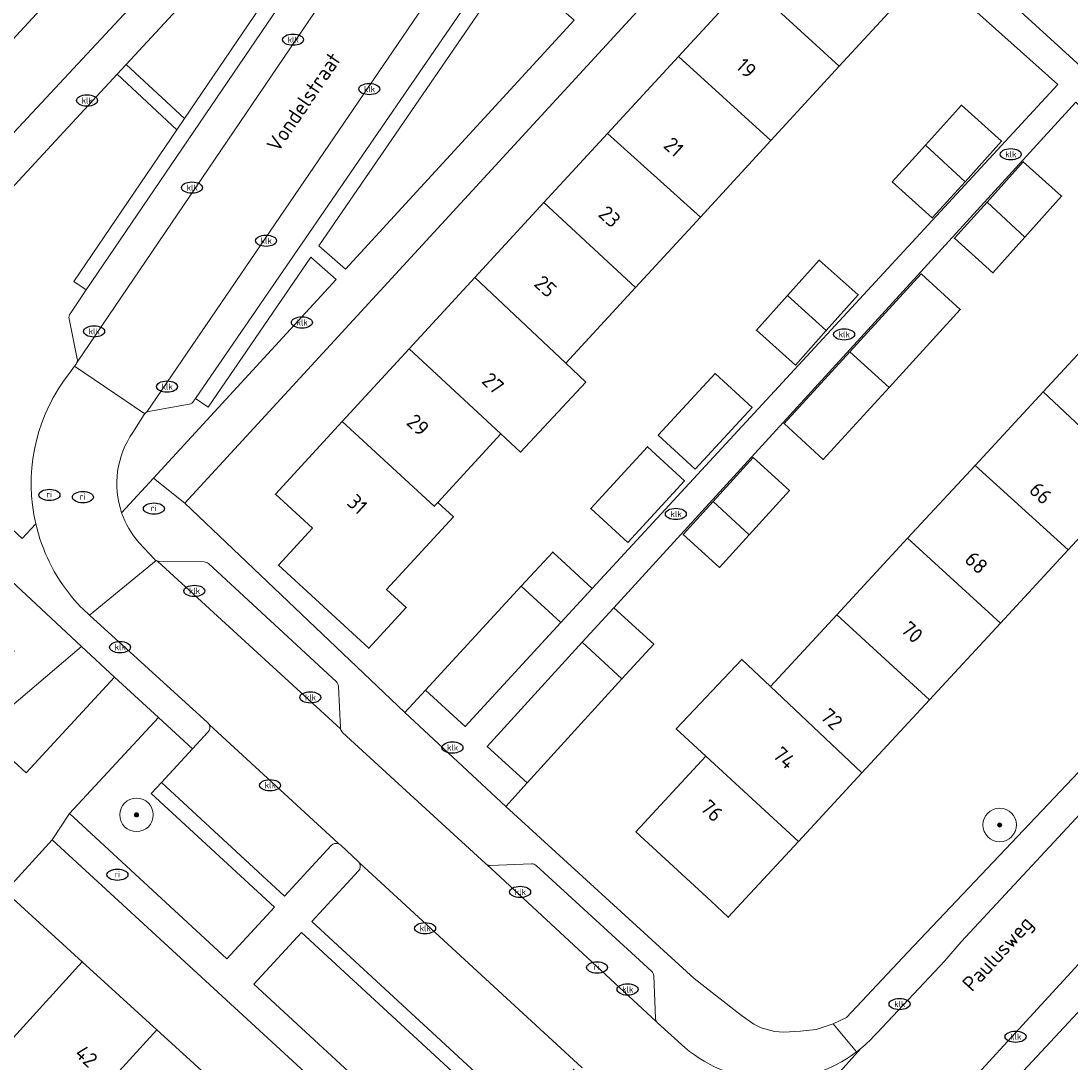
# Model space of a CAD drawing. Header units: metres. Extents: x 103671 to 105190, y 427150 to 429171.
# Tile 252 of 256: x 103717 to 103780, y 428865 to 428927. Entities that reach past the tile are written whole.
import ezdxf
from ezdxf.enums import TextEntityAlignment as Align

# ---------------------------------------------------------------- set-up
doc = ezdxf.new("R2010")
doc.units = ezdxf.units.M
for name, color, linetype, lineweight in [('B-WE-GR-BEPLANTING_CULTUUR_HEESTERS-GV', 253, 'Continuous', 18), ('B-WE-GR-BOOM-S', 253, 'Continuous', 25), ('B-WE-IE-MEUBILAIR-S', 253, 'Continuous', 25), ('B-WE-OG-BEBOUWING-GV', 253, 'Continuous', 35), ('B-WE-OG-BEBOUWING-T18', 7, 'Continuous', 18), ('B-WE-OG-TERREIN_BEGROEID-GV', 253, 'Continuous', 18), ('B-WE-OG-TERREIN_ERF-GV', 253, 'Continuous', 18), ('B-WE-OG-TOPOGRAFIE-T18', 7, 'Continuous', 18), ('B-WE-VH-OPENVERHARDING-GV', 253, 'Continuous', 18), ('B-WE-VH-OPENVERHARDING_BETONSTRAATSTEEN-GV', 253, 'Continuous', 18), ('B-WE-VH-OPENVERHARDING_STRAATBAKSTEEN-GV', 253, 'Continuous', 18), ('B-WE-VH-OPENVERHARDING_TEGEL-GV', 253, 'Continuous', 18)]:
    doc.layers.add(name, color=color, linetype=linetype, lineweight=lineweight)
doc.styles.add('NLCS-ISO', font='NLCS-ISO.ttf')
doc.styles.add('NLCS-ISO-M500-T18', font='NLCS-ISO.ttf', dxfattribs={"height": 0.9})

# ---------------------------------------------------------------- blocks, each defined once
blk = doc.blocks.new('SIE-MEUBILAIR_PUT_KOLK-SO')
blk.add_ellipse((0, 0), major_axis=(1.25, 0), ratio=0.54)
at = {"style": 'NLCS-ISO'}
blk.add_text('klk', height=0.75, dxfattribs=at).set_placement((0.03, 0), align=Align.MIDDLE_CENTER)
blk = doc.blocks.new('SIE-MEUBILAIR_PUT_RIOOLPUT-SO')
blk.add_ellipse((0, 0), major_axis=(1.25, 0), ratio=0.54)
at = {"style": 'NLCS-ISO'}
blk.add_text('ri', height=0.75, dxfattribs=at).set_placement((-0.04, 0.07), align=Align.MIDDLE_CENTER)
blk = doc.blocks.new('SGR-BOOM_GBKN-SO')
at = {"linetype": 'ByBlock', "lineweight": 18}
h = blk.add_hatch(color=0, dxfattribs=at)
h.dxf.hatch_style = 1
edge = h.paths.add_edge_path()
edge.add_arc((0, 0), 0.25, 0, 360)
at = {"color": 0, "linetype": 'ByBlock', "lineweight": 18}
for radius in [2, 0.25]:
    blk.add_circle((0, 0), radius, dxfattribs=at)
at = {"color": 0, "linetype": 'ByBlock', "lineweight": 18, "style": 'NLCS-ISO'}
blk.add_attdef('SOORT', (2.5, 0), '', height=1.5, dxfattribs=at)

msp = doc.modelspace()

# ---------------------------------------------------------------- linework, layer by layer
at = {"layer": 'B-WE-GR-BEPLANTING_CULTUUR_HEESTERS-GV', "flags": 128}
for points in [[(103738.07, 428938.455), (103736.817, 428939.615), (103723.19, 428924.889), (103726.659, 428921.656)], [(103734.681, 428914.067), (103736.267, 428912.671), (103749.923, 428927.538), (103746.182, 428930.832)], [(103722.495, 428888.323), (103720.523, 428890.155), (103715.139, 428885.576), (103713.989, 428883.361), (103715.556, 428882.273), (103716.479, 428883.289), (103717.216, 428882.608)], [(103725.283, 428882.031), (103727.141, 428884.042), (103725.108, 428885.921), (103719.801, 428880.177), (103729.181, 428871.511), (103732.025, 428874.59), (103724.679, 428881.377)], [(103748.966, 428863.881), (103747.102, 428861.872), (103746.496, 428861.219), (103733.654, 428873.085), (103730.81, 428870.006), (103750.927, 428851.42), (103751.45, 428852.004), (103753.133, 428853.883), (103753.141, 428854.328), (103751.485, 428854.367), (103751.569, 428856.321), (103751.619, 428857.491), (103751.703, 428859.461), (103751.78, 428861.235)]]:
    msp.add_lwpolyline(points, close=True, dxfattribs=at)
for points in [[(103735.708, 428912.062), (103734.211, 428913.381), (103728.077, 428904.439), (103727.321, 428904.957), (103727.206, 428904.79)], [(103722.913, 428898.133), (103724.814, 428900.203), (103735.708, 428912.062)], [(103726.949, 428904.622), (103724.525, 428904.177)], [(103724.289, 428904.038), (103724.273, 428904.017), (103724.259, 428903.996), (103723.586, 428902.927)]]:
    msp.add_lwpolyline(points, dxfattribs=at)
at = {"layer": 'B-WE-GR-BEPLANTING_CULTUUR_HEESTERS-GV'}
for points in [[(103727.206, 428904.79, -0.198947), (103726.949, 428904.622)], [(103724.401, 428904.132, 0.093222), (103724.289, 428904.038)], [(103724.525, 428904.177, 0.088731), (103724.401, 428904.132)], [(103723.586, 428902.927, 0.239286), (103722.913, 428898.133)]]:
    msp.add_lwpolyline(points, format="xyb", dxfattribs=at)
at = {"layer": 'B-WE-OG-BEBOUWING-GV', "flags": 128}
for points in [[(103760.227, 428929.826), (103765.724, 428924.784), (103770.154, 428929.6), (103764.664, 428934.65)], [(103718.557, 428928.687), (103713.103, 428933.613), (103709.056, 428929.249), (103714.438, 428924.246)], [(103756.133, 428925.375), (103761.647, 428920.351), (103765.724, 428924.784), (103760.227, 428929.826)], [(103761.647, 428920.351), (103756.133, 428925.375), (103751.905, 428920.779), (103757.445, 428915.783)], [(103770.869, 428920.064), (103773.235, 428917.894), (103775.411, 428920.304), (103773.028, 428922.455)], [(103748.106, 428916.648), (103753.569, 428911.57), (103757.445, 428915.783), (103751.905, 428920.779)], [(103770.869, 428920.064), (103768.897, 428917.88), (103771.279, 428915.729), (103773.235, 428917.894)], [(103774.549, 428916.68), (103776.796, 428914.581), (103779, 428917.033), (103776.713, 428919.088)], [(103753.569, 428911.57), (103748.106, 428916.648), (103743.987, 428912.171), (103749.417, 428907.055)], [(103776.796, 428914.581), (103774.549, 428916.68), (103772.604, 428914.516), (103774.89, 428912.461)], [(103762.639, 428911.097), (103764.955, 428909.008), (103766.861, 428911.139), (103764.536, 428913.219)], [(103743.987, 428912.171), (103740.078, 428907.921), (103745.542, 428902.843), (103746.717, 428901.751), (103750.606, 428905.935), (103749.417, 428907.055)], [(103766.361, 428907.737), (103768.702, 428905.615), (103772.951, 428910.256), (103770.62, 428912.39)], [(103762.639, 428911.097), (103760.788, 428909.028), (103763.113, 428906.948), (103764.955, 428909.008)], [(103787.455, 428904.631), (103781.968, 428909.753), (103777.894, 428905.349), (103783.374, 428900.22)], [(103745.542, 428902.843), (103740.078, 428907.921), (103736.077, 428903.572), (103741.566, 428898.521), (103741.777, 428898.75)], [(103768.702, 428905.615), (103766.361, 428907.737), (103762.441, 428903.455), (103764.772, 428901.321)], [(103757.138, 428900.734), (103760.525, 428904.412), (103758.319, 428906.444), (103754.931, 428902.766)], [(103777.894, 428905.349), (103773.836, 428900.962), (103779.398, 428895.921), (103783.374, 428900.22)], [(103741.777, 428898.75), (103741.566, 428898.521), (103736.077, 428903.572), (103732.09, 428899.237), (103734.298, 428897.206), (103732.267, 428894.998), (103737.654, 428890.042), (103739.895, 428892.479), (103738.725, 428893.555), (103742.713, 428897.89)], [(103753.107, 428896.358), (103756.494, 428900.035), (103754.287, 428902.068), (103750.9, 428898.391)], [(103758.198, 428898.799), (103760.362, 428896.817), (103762.758, 428899.452), (103760.587, 428901.427)], [(103769.81, 428896.61), (103775.355, 428891.551), (103779.398, 428895.921), (103773.836, 428900.962)], [(103758.198, 428898.799), (103756.418, 428896.842), (103758.589, 428894.867), (103760.362, 428896.817)], [(103769.81, 428896.61), (103765.579, 428892.037), (103771.114, 428886.966), (103775.355, 428891.551)], [(103746.757, 428893.745), (103749.111, 428891.578), (103750.99, 428893.617), (103748.636, 428895.785)], [(103749.111, 428891.578), (103746.757, 428893.745), (103741.048, 428887.547), (103743.402, 428885.379)], [(103752.272, 428892.468), (103750.39, 428890.401), (103752.764, 428888.216), (103754.658, 428890.295)], [(103761.63, 428887.767), (103767.086, 428882.612), (103771.114, 428886.966), (103765.579, 428892.037)], [(103752.764, 428888.216), (103750.39, 428890.401), (103744.731, 428884.187), (103747.117, 428882.014)], [(103767.086, 428882.612), (103761.63, 428887.767), (103759.923, 428889.381), (103756.004, 428885.234), (103757.777, 428883.602), (103763.3, 428878.52)], [(103763.3, 428878.52), (103757.777, 428883.602), (103753.601, 428879.088), (103758.079, 428874.946), (103759.111, 428873.991)], [(103715.959, 428875.523), (103710.864, 428869.929), (103715.469, 428865.735), (103720.564, 428871.33)], [(103725.02, 428867.271), (103720.564, 428871.33), (103715.469, 428865.735), (103719.926, 428861.676)], [(103719.926, 428861.676), (103724.382, 428857.617), (103729.477, 428863.212), (103725.02, 428867.271)]]:
    msp.add_lwpolyline(points, close=True, dxfattribs=at)
at = {"layer": 'B-WE-OG-TERREIN_BEGROEID-GV', "flags": 128}
for points in [[(103719.836, 428910.012), (103720.8, 428911.431), (103720.056, 428911.937), (103726.204, 428920.987), (103722.646, 428924.302), (103706.244, 428906.578), (103716.988, 428896.6), (103717.795, 428897.469)], [(103720.265, 428907.328), (103719.776, 428909.707)], [(103719.437, 428905.991), (103719.9, 428906.614), (103720.106, 428906.89), (103720.194, 428907.008)]]:
    msp.add_lwpolyline(points, dxfattribs=at)
at = {"layer": 'B-WE-OG-TERREIN_BEGROEID-GV'}
for points in [[(103719.776, 428909.707, -0.203779), (103719.836, 428910.012)], [(103720.194, 428907.008, 0.082088), (103720.254, 428907.124)], [(103720.254, 428907.124, 0.124135), (103720.265, 428907.328)], [(103717.795, 428897.469, -0.212375), (103719.437, 428905.991)]]:
    msp.add_lwpolyline(points, format="xyb", dxfattribs=at)
at = {"layer": 'B-WE-OG-TERREIN_BEGROEID-GV', "flags": 128}
msp.add_lwpolyline([(103715.411, 428894.902), (103713.412, 428892.718), (103716.505, 428889.863), (103710.387, 428883.234), (103712.98, 428882.955), (103714.977, 428881.636), (103715.556, 428882.273), (103713.989, 428883.361), (103715.139, 428885.576), (103720.523, 428890.155)], close=True, dxfattribs=at)
at = {"layer": 'B-WE-OG-TERREIN_ERF-GV', "flags": 128}
for points in [[(103738.019, 428943.967), (103735.175, 428946.605), (103730.758, 428941.843), (103726.582, 428937.34), (103722.6, 428933.046), (103718.557, 428928.687), (103714.438, 428924.246), (103710.286, 428919.769), (103706.306, 428915.477), (103702.259, 428911.114), (103705.018, 428908.555)], [(103778.77, 428923.693), (103764.653, 428936.338), (103762.804, 428937.994), (103726.693, 428898.714), (103739.816, 428886.209), (103741.048, 428887.547), (103746.757, 428893.745), (103748.636, 428895.785), (103750.99, 428893.617)], [(103765.364, 428867.634), (103766.158, 428868.002), (103769.818, 428871.907), (103800.018, 428903.758), (103798.218, 428905.442), (103779.845, 428922.635), (103752.272, 428892.468), (103754.658, 428890.295), (103752.764, 428888.216), (103747.117, 428882.014), (103745.828, 428880.599), (103757.068, 428870.327), (103759.903, 428868.131), (103760.631, 428867.606), (103761.08, 428867.399), (103761.865, 428867.173), (103762.426, 428867.135), (103763.418, 428867.189), (103764.353, 428867.299)], [(103773.235, 428917.894), (103771.279, 428915.729), (103768.897, 428917.88), (103770.869, 428920.064), (103773.028, 428922.455), (103775.411, 428920.304)], [(103776.796, 428914.581), (103774.89, 428912.461), (103772.604, 428914.516), (103774.549, 428916.68), (103776.713, 428919.088), (103779, 428917.033)], [(103777.894, 428905.349), (103781.968, 428909.753), (103786.237, 428914.368), (103791.747, 428909.271), (103787.455, 428904.631), (103783.374, 428900.22), (103779.398, 428895.921), (103775.355, 428891.551), (103771.114, 428886.966), (103767.086, 428882.612), (103763.3, 428878.52), (103759.111, 428873.991), (103758.079, 428874.946), (103753.601, 428879.088), (103757.777, 428883.602), (103756.004, 428885.234), (103759.923, 428889.381), (103761.63, 428887.767), (103765.579, 428892.037), (103769.81, 428896.61), (103773.836, 428900.962)], [(103764.955, 428909.008), (103763.113, 428906.948), (103760.788, 428909.028), (103762.639, 428911.097), (103764.536, 428913.219), (103766.861, 428911.139)], [(103768.702, 428905.615), (103764.772, 428901.321), (103762.441, 428903.455), (103766.361, 428907.737), (103770.62, 428912.39), (103772.951, 428910.256)], [(103758.319, 428906.444), (103760.525, 428904.412), (103757.138, 428900.734), (103754.931, 428902.766)], [(103754.287, 428902.068), (103756.494, 428900.035), (103753.107, 428896.358), (103750.9, 428898.391)], [(103758.198, 428898.799), (103760.587, 428901.427), (103762.758, 428899.452), (103760.362, 428896.817), (103758.589, 428894.867), (103756.418, 428896.842)]]:
    msp.add_lwpolyline(points, close=True, dxfattribs=at)
for points in [[(103841.876, 428935.279), (103821.494, 428913.225), (103799.547, 428889.035), (103783.696, 428872.326), (103762.714, 428849.782), (103761.741, 428848.727), (103737.237, 428822.156), (103715.277, 428798.454), (103696.327, 428777.846)], [(103770.154, 428929.6), (103765.724, 428924.784), (103761.647, 428920.351), (103757.445, 428915.783), (103753.569, 428911.57), (103749.417, 428907.055), (103750.606, 428905.935), (103746.717, 428901.751), (103745.542, 428902.843), (103741.777, 428898.75), (103742.713, 428897.89), (103738.725, 428893.555), (103739.895, 428892.479), (103737.654, 428890.042), (103732.267, 428894.998), (103734.298, 428897.206), (103732.09, 428899.237), (103736.077, 428903.572), (103740.078, 428907.921), (103743.987, 428912.171), (103748.106, 428916.648), (103751.905, 428920.779), (103756.133, 428925.375), (103760.227, 428929.826)], [(103747.699, 428852), (103718.772, 428878.611), (103715.959, 428875.523), (103720.564, 428871.33), (103725.02, 428867.271), (103729.477, 428863.212)]]:
    msp.add_lwpolyline(points, dxfattribs=at)
at = {"layer": 'B-WE-VH-OPENVERHARDING-GV', "flags": 128}
for points in [[(103859.071, 428956.331), (103877.88, 428976.705), (103873.567, 428980.72), (103845.378, 428950.704), (103838.184, 428943.531), (103832.806, 428937.08), (103827.181, 428930.906), (103823.558, 428926.849), (103815.963, 428918.922), (103808.768, 428911.069), (103790.663, 428891.516), (103773.009, 428872.521), (103772.02, 428871.398), (103767.99, 428867.101)], [(103767.024, 428866.161), (103755.871, 428853.757), (103760.427, 428849.852), (103785.11, 428876.754), (103808.601, 428901.857), (103834.384, 428929.959), (103859.071, 428956.331)], [(103841.109, 428948.367), (103837.272, 428944.301), (103835.331, 428942.244), (103827.844, 428933.961), (103826.157, 428931.937), (103807.202, 428911.334), (103803.35, 428907.272), (103801.356, 428905.169), (103800.018, 428903.758), (103769.818, 428871.907), (103766.158, 428868.002), (103765.364, 428867.634), (103766.753, 428865.948)], [(103724.401, 428904.132), (103724.428, 428904.171), (103750.554, 428942.489)], [(103740.828, 428937.453), (103740.806, 428937.42), (103720.254, 428907.124)], [(103767.99, 428867.101), (103772.02, 428871.398), (103773.009, 428872.521), (103790.663, 428891.516), (103808.768, 428911.069), (103815.963, 428918.922), (103823.558, 428926.849)], [(103720.194, 428907.008), (103720.106, 428906.89), (103724.289, 428904.038)], [(103739.816, 428886.209), (103726.693, 428898.714), (103724.814, 428900.203), (103722.913, 428898.133)], [(103723.942, 428896.352), (103724.871, 428895.357)], [(103725.067, 428895.215), (103725.022, 428895.255), (103725.001, 428895.264), (103724.976, 428895.276), (103721, 428892.019), (103728.045, 428885.606)], [(103724.976, 428895.276), (103725.001, 428895.264), (103725.022, 428895.255)], [(103735.981, 428885.229), (103725.067, 428895.215)], [(103725.159, 428895.23), (103727.837, 428895.201)], [(103728.105, 428895.095), (103735.727, 428888.035)], [(103735.854, 428887.761), (103735.971, 428885.302)], [(103766.753, 428865.948), (103765.364, 428867.634), (103764.353, 428867.299), (103763.418, 428867.189), (103762.426, 428867.135), (103761.865, 428867.173), (103761.08, 428867.399), (103760.631, 428867.606), (103759.903, 428868.131), (103757.068, 428870.327), (103745.828, 428880.599), (103739.816, 428886.209)], [(103728.131, 428885.489), (103728.149, 428885.473), (103735.829, 428878.403), (103735.871, 428878.364)], [(103736.1, 428885.026), (103744.625, 428877.192)], [(103744.625, 428877.192), (103736.1, 428885.026)], [(103735.987, 428878.289), (103737.028, 428877.327)], [(103737.113, 428877.216), (103737.121, 428877.209), (103750.378, 428865.018), (103750.402, 428864.996)], [(103754.822, 428867.767), (103754.816, 428867.773), (103744.695, 428877.141)], [(103744.911, 428877.087), (103747.366, 428877.183)], [(103747.652, 428877.078), (103754.535, 428870.763)], [(103754.664, 428870.484), (103754.761, 428867.965)], [(103754.892, 428867.684), (103756.521, 428866.206)], [(103756.521, 428866.206), (103754.892, 428867.684)], [(103753.873, 428851.834), (103752.873, 428850.628), (103755.871, 428853.757), (103767.024, 428866.161)]]:
    msp.add_lwpolyline(points, dxfattribs=at)
msp.add_lwpolyline([(103841.876, 428935.279), (103842.652, 428936.119), (103843.043, 428936.543), (103872.386, 428968.325), (103879.071, 428975.605), (103877.88, 428976.705), (103859.071, 428956.331), (103834.384, 428929.959), (103808.601, 428901.857), (103785.11, 428876.754), (103760.427, 428849.852), (103761.741, 428848.727), (103762.714, 428849.782), (103783.696, 428872.326), (103799.547, 428889.035), (103821.494, 428913.225)], close=True, dxfattribs=at)
at = {"layer": 'B-WE-VH-OPENVERHARDING-GV'}
for points in [[(103720.254, 428907.124, -0.082088), (103720.194, 428907.008)], [(103724.289, 428904.038, -0.093222), (103724.401, 428904.132)], [(103722.913, 428898.133, 0.096905), (103723.942, 428896.352)], [(103724.871, 428895.357, 0.085977), (103724.976, 428895.276)], [(103725.022, 428895.255, 0.078997), (103725.159, 428895.23)], [(103727.837, 428895.201, -0.186853), (103728.105, 428895.095)], [(103735.727, 428888.035, -0.195887), (103735.854, 428887.761)], [(103728.045, 428885.606, -0.095148), (103728.131, 428885.489)], [(103735.971, 428885.302, 0.055629), (103735.981, 428885.229)], [(103735.981, 428885.229, 0.147776), (103736.1, 428885.026)], [(103736.1, 428885.026, -0.147776), (103735.981, 428885.229)], [(103735.871, 428878.364, -0.090461), (103735.987, 428878.289)], [(103737.028, 428877.327, -0.081551), (103737.113, 428877.216)], [(103744.625, 428877.192, 0.060273), (103744.695, 428877.141)], [(103744.695, 428877.141, -0.060273), (103744.625, 428877.192)], [(103744.695, 428877.141, 0.142896), (103744.911, 428877.087)], [(103747.366, 428877.183, -0.196641), (103747.652, 428877.078)], [(103754.535, 428870.763, -0.19928), (103754.664, 428870.484)], [(103754.761, 428867.965, 0.131794), (103754.822, 428867.767)], [(103754.822, 428867.767, 0.071931), (103754.892, 428867.684)], [(103754.892, 428867.684, -0.071931), (103754.822, 428867.767)], [(103767.99, 428867.101, -0.04093), (103767.024, 428866.161)], [(103767.024, 428866.161, 0.04093), (103767.99, 428867.101)], [(103756.521, 428866.206, 0.349562), (103766.753, 428865.948)], [(103766.753, 428865.948, -0.349562), (103756.521, 428866.206)], [(103766.753, 428865.948, 0.008636), (103767.024, 428866.161)], [(103767.024, 428866.161, -0.008636), (103766.753, 428865.948)]]:
    msp.add_lwpolyline(points, format="xyb", dxfattribs=at)
at = {"layer": 'B-WE-VH-OPENVERHARDING_BETONSTRAATSTEEN-GV', "flags": 128}
for points in [[(103751.152, 428939.926), (103750.554, 428942.489), (103724.428, 428904.171), (103724.401, 428904.132)], [(103727.206, 428904.79), (103727.321, 428904.957), (103751.082, 428939.593)], [(103720.254, 428907.124), (103740.806, 428937.42), (103740.828, 428937.453)], [(103738.005, 428936.757), (103720.8, 428911.431), (103719.836, 428910.012)], [(103719.776, 428909.707), (103720.265, 428907.328)], [(103724.525, 428904.177), (103726.949, 428904.622)], [(103735.871, 428878.364), (103735.829, 428878.403), (103728.149, 428885.473), (103728.131, 428885.489)], [(103728.065, 428885.043), (103727.141, 428884.042), (103725.283, 428882.031), (103732.629, 428875.244), (103735.422, 428878.266)], [(103750.402, 428864.996), (103750.378, 428865.018), (103737.121, 428877.209), (103737.113, 428877.216)], [(103737.051, 428876.761), (103734.258, 428873.739), (103747.102, 428861.872), (103748.966, 428863.881), (103749.923, 428864.913)]]:
    msp.add_lwpolyline(points, dxfattribs=at)
at = {"layer": 'B-WE-VH-OPENVERHARDING_BETONSTRAATSTEEN-GV'}
for points in [[(103719.836, 428910.012, 0.203779), (103719.776, 428909.707)], [(103720.265, 428907.328, -0.124135), (103720.254, 428907.124)], [(103726.949, 428904.622, 0.198947), (103727.206, 428904.79)], [(103724.401, 428904.132, -0.088731), (103724.525, 428904.177)], [(103728.131, 428885.489, -0.309476), (103728.065, 428885.043)], [(103735.422, 428878.266, -0.316726), (103735.871, 428878.364)], [(103737.113, 428877.216, -0.314462), (103737.051, 428876.761)]]:
    msp.add_lwpolyline(points, format="xyb", dxfattribs=at)
at = {"layer": 'B-WE-VH-OPENVERHARDING_STRAATBAKSTEEN-GV', "flags": 128}
for points in [[(103723.586, 428902.927), (103724.259, 428903.996), (103724.273, 428904.017), (103724.289, 428904.038), (103720.106, 428906.89), (103719.9, 428906.614), (103719.437, 428905.991)], [(103724.871, 428895.357), (103723.942, 428896.352)], [(103720.57, 428892.41), (103721, 428892.019), (103724.976, 428895.276)], [(103725.022, 428895.255), (103725.067, 428895.215), (103735.981, 428885.229)], [(103727.837, 428895.201), (103725.159, 428895.23)], [(103735.727, 428888.035), (103728.105, 428895.095)], [(103735.971, 428885.302), (103735.854, 428887.761)], [(103744.695, 428877.141), (103754.816, 428867.773), (103754.822, 428867.767)], [(103747.366, 428877.183), (103744.911, 428877.087)], [(103754.535, 428870.763), (103747.652, 428877.078)], [(103754.761, 428867.965), (103754.664, 428870.484)]]:
    msp.add_lwpolyline(points, dxfattribs=at)
at = {"layer": 'B-WE-VH-OPENVERHARDING_STRAATBAKSTEEN-GV'}
for points in [[(103719.437, 428905.991, 0.212375), (103717.795, 428897.469)], [(103722.913, 428898.133, -0.239286), (103723.586, 428902.927)], [(103723.942, 428896.352, -0.096905), (103722.913, 428898.133)], [(103717.795, 428897.469, 0.114816), (103719.928, 428893.126)], [(103724.976, 428895.276, -0.085977), (103724.871, 428895.357)], [(103725.159, 428895.23, -0.078997), (103725.022, 428895.255)], [(103728.105, 428895.095, 0.186853), (103727.837, 428895.201)], [(103719.928, 428893.126, 0.022106), (103720.57, 428892.41)], [(103735.854, 428887.761, 0.195887), (103735.727, 428888.035)], [(103735.981, 428885.229, -0.055629), (103735.971, 428885.302)], [(103744.911, 428877.087, -0.142896), (103744.695, 428877.141)], [(103747.652, 428877.078, 0.196641), (103747.366, 428877.183)], [(103754.664, 428870.484, 0.19928), (103754.535, 428870.763)], [(103754.822, 428867.767, -0.131794), (103754.761, 428867.965)]]:
    msp.add_lwpolyline(points, format="xyb", dxfattribs=at)
at = {"layer": 'B-WE-VH-OPENVERHARDING_TEGEL-GV', "flags": 128}
for points in [[(103782.475, 428955.795), (103765.956, 428937.72), (103780.356, 428924.561)], [(103745.544, 428952.609), (103744.392, 428951.276), (103738.952, 428945.408), (103738.019, 428943.967), (103705.018, 428908.555), (103704.432, 428907.927), (103703.494, 428907.025), (103703.691, 428906.843), (103715.984, 428895.519), (103715.411, 428894.902), (103720.523, 428890.155), (103722.495, 428888.323), (103725.108, 428885.921), (103727.141, 428884.042), (103728.065, 428885.043)], [(103717.795, 428897.469), (103716.988, 428896.6), (103706.244, 428906.578), (103722.646, 428924.302), (103723.19, 428924.889), (103736.817, 428939.615), (103738.07, 428938.455), (103726.659, 428921.656), (103726.204, 428920.987), (103720.056, 428911.937), (103720.8, 428911.431), (103738.005, 428936.757)], [(103728.045, 428885.606), (103721, 428892.019), (103720.57, 428892.41)], [(103715.959, 428875.523), (103718.772, 428878.611), (103719.801, 428880.177), (103725.108, 428885.921), (103722.495, 428888.323), (103717.216, 428882.608), (103716.479, 428883.289), (103715.556, 428882.273), (103714.977, 428881.636), (103713.339, 428879.832), (103711.47, 428877.775)], [(103735.422, 428878.266), (103732.629, 428875.244), (103725.283, 428882.031), (103724.679, 428881.377), (103732.025, 428874.59), (103729.181, 428871.511), (103719.801, 428880.177), (103718.772, 428878.611), (103747.699, 428852), (103750.055, 428849.833), (103751.235, 428848.653), (103752.873, 428850.628), (103751.45, 428852.004), (103750.927, 428851.42), (103730.81, 428870.006), (103733.654, 428873.085), (103746.496, 428861.219), (103747.102, 428861.872), (103734.258, 428873.739), (103737.051, 428876.761)], [(103737.028, 428877.327), (103735.987, 428878.289)]]:
    msp.add_lwpolyline(points, dxfattribs=at)
for points in [[(103762.804, 428937.994), (103760.791, 428939.37), (103750.477, 428928.142), (103746.649, 428931.513), (103751.837, 428939.075), (103751.082, 428939.593), (103727.321, 428904.957), (103728.077, 428904.439), (103734.211, 428913.381), (103735.708, 428912.062), (103724.814, 428900.203), (103726.693, 428898.714)], [(103764.653, 428936.338), (103778.77, 428923.693), (103750.99, 428893.617), (103749.111, 428891.578), (103743.402, 428885.379), (103741.048, 428887.547), (103739.816, 428886.209), (103745.828, 428880.599), (103747.117, 428882.014), (103744.731, 428884.187), (103750.39, 428890.401), (103752.272, 428892.468), (103779.845, 428922.635), (103798.218, 428905.442), (103800.018, 428903.758), (103801.356, 428905.169), (103799.54, 428906.86), (103783.732, 428921.577), (103782.822, 428922.308), (103780.356, 428924.561), (103765.956, 428937.72)], [(103734.681, 428914.067), (103746.182, 428930.832), (103749.923, 428927.538), (103736.267, 428912.671)], [(103723.19, 428924.889), (103722.646, 428924.302), (103726.204, 428920.987), (103726.659, 428921.656)]]:
    msp.add_lwpolyline(points, close=True, dxfattribs=at)
at = {"layer": 'B-WE-VH-OPENVERHARDING_TEGEL-GV'}
for points in [[(103719.928, 428893.126, -0.114816), (103717.795, 428897.469)], [(103720.57, 428892.41, -0.022106), (103719.928, 428893.126)], [(103728.131, 428885.489, 0.095148), (103728.045, 428885.606)], [(103728.065, 428885.043, 0.309476), (103728.131, 428885.489)], [(103735.871, 428878.364, 0.316726), (103735.422, 428878.266)], [(103735.987, 428878.289, 0.090461), (103735.871, 428878.364)], [(103737.113, 428877.216, 0.081551), (103737.028, 428877.327)], [(103737.051, 428876.761, 0.314462), (103737.113, 428877.216)]]:
    msp.add_lwpolyline(points, format="xyb", dxfattribs=at)

# ---------------------------------------------------------------- block references
at = {"layer": 'B-WE-GR-BOOM-S', "xscale": 0.5, "yscale": 0.5, "zscale": 0.5}
for p in [(103723.8, 428880.1), (103775.3, 428879.5)]:
    msp.add_blockref('SGR-BOOM_GBKN-SO', p, dxfattribs=at)
at = {"layer": 'B-WE-IE-MEUBILAIR-S', "xscale": 0.5, "yscale": 0.5, "zscale": 0.5}
for name, p in [('SIE-MEUBILAIR_PUT_KOLK-SO', (103733.14, 428926.37)), ('SIE-MEUBILAIR_PUT_KOLK-SO', (103737.69, 428923.42)), ('SIE-MEUBILAIR_PUT_KOLK-SO', (103720.85, 428922.74)), ('SIE-MEUBILAIR_PUT_KOLK-SO', (103775.96, 428919.53)), ('SIE-MEUBILAIR_PUT_KOLK-SO', (103727.11, 428917.54)), ('SIE-MEUBILAIR_PUT_KOLK-SO', (103731.53, 428914.37)), ('SIE-MEUBILAIR_PUT_KOLK-SO', (103733.67, 428909.49)), ('SIE-MEUBILAIR_PUT_KOLK-SO', (103721.27, 428908.96)), ('SIE-MEUBILAIR_PUT_KOLK-SO', (103766.02, 428908.78)), ('SIE-MEUBILAIR_PUT_KOLK-SO', (103725.62, 428905.66)), ('SIE-MEUBILAIR_PUT_RIOOLPUT-SO', (103718.607, 428899.196)), ('SIE-MEUBILAIR_PUT_RIOOLPUT-SO', (103720.602, 428899.064)), ('SIE-MEUBILAIR_PUT_RIOOLPUT-SO', (103724.839, 428898.379)), ('SIE-MEUBILAIR_PUT_KOLK-SO', (103755.98, 428898.06)), ('SIE-MEUBILAIR_PUT_KOLK-SO', (103727.25, 428893.47)), ('SIE-MEUBILAIR_PUT_KOLK-SO', (103722.82, 428890.11)), ('SIE-MEUBILAIR_PUT_KOLK-SO', (103734.17, 428887.11)), ('SIE-MEUBILAIR_PUT_KOLK-SO', (103742.65, 428884.12)), ('SIE-MEUBILAIR_PUT_KOLK-SO', (103731.77, 428881.87)), ('SIE-MEUBILAIR_PUT_RIOOLPUT-SO', (103722.662, 428876.528)), ('SIE-MEUBILAIR_PUT_KOLK-SO', (103746.69, 428875.5)), ('SIE-MEUBILAIR_PUT_KOLK-SO', (103741.02, 428873.33)), ('SIE-MEUBILAIR_PUT_RIOOLPUT-SO', (103751.278, 428870.991)), ('SIE-MEUBILAIR_PUT_KOLK-SO', (103753.1, 428869.68)), ('SIE-MEUBILAIR_PUT_KOLK-SO', (103769.33, 428868.81)), ('SIE-MEUBILAIR_PUT_KOLK-SO', (103776.25, 428866.86))]:
    msp.add_blockref(name, p, dxfattribs=at)

# ---------------------------------------------------------------- texts
at = {"layer": 'B-WE-OG-BEBOUWING-T18', "style": 'NLCS-ISO-M500-T18'}
for s, rotation, p in [('19', 317.4, (103760.184, 428924.67)), ('21', 317.4, (103755.86, 428919.968)), ('23', 317.4, (103752.034, 428915.809)), ('25', 317.4, (103748.207, 428911.649)), ('27', 317.1, (103745.075, 428905.86)), ('29', 317.4, (103740.595, 428903.373)), ('66', 317.2, (103777.752, 428899.305)), ('31', 317.4, (103736.978, 428898.643)), ('68', 317.2, (103773.913, 428895.155)), ('70', 317.2, (103770.074, 428891.006)), ('72', 317.2, (103765.277, 428885.819)), ('74', 317.2, (103762.459, 428883.501)), ('76', 317.2, (103758.127, 428880.35)), ('42', 317.7, (103720.811, 428865.694))]:
    msp.add_text(s, height=0.9, rotation=rotation, dxfattribs=at).set_placement(p, align=Align.MIDDLE)
at = {"layer": 'B-WE-OG-TOPOGRAFIE-T18', "style": 'NLCS-ISO-M500-T18'}
for s, rotation, p in [('Vondelstraat', 55.9, (103733.777, 428922.65)), ('Paulusweg', 47.6, (103775.279, 428871.735))]:
    msp.add_text(s, height=0.9, rotation=rotation, dxfattribs=at).set_placement(p, align=Align.MIDDLE)

doc.saveas('drawing.dxf')
